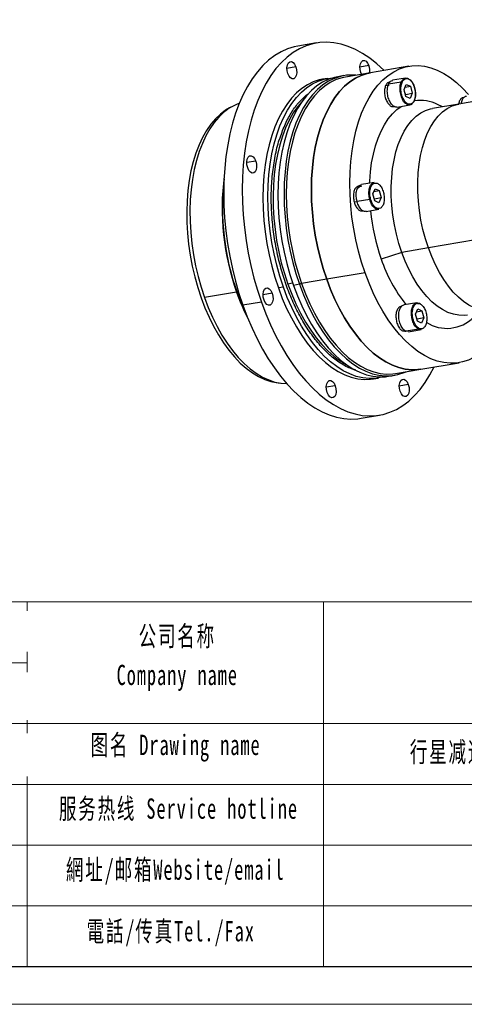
# Model space of a CAD drawing. Header units: millimetres. Extents: x 6028 to 6701, y -895 to -419.
# Tile 3 of 8: x 6484 to 6578, y -895 to -687. Entities that reach past the tile are written whole.
import ezdxf

# ---------------------------------------------------------------- set-up
doc = ezdxf.new("R2010")
doc.units = ezdxf.units.MM
doc.layers.get('0').update_dxf_attribs({"lineweight": 18})
for name, color, linetype, lineweight in [('SLD-0', 7, 'Continuous', 18), ('图框_外框线', 7, 'Continuous', 18), ('标注线', 7, 'Continuous', 18)]:
    doc.layers.add(name, color=color, linetype=linetype, lineweight=lineweight)
doc.styles.add('标准', font='txt', dxfattribs={"width": 0.667})

# ---------------------------------------------------------------- blocks, each defined once
blk = doc.blocks.new('90M1L2')
at = {"linetype": 'Continuous', "lineweight": 25}
for p, q in [((35.03, 79.59), (29.23, 78.6)), ((28.57, 72.14), (25.77, 71.66)), ((51.41, 72.52), (48.6, 72.05)), ((63.94, 72.31), (51.94, 70.28)), ((38.52, 68.51), (36.95, 68.25)), ((43.57, 69.37), (41.67, 69.05)), ((51.94, 70.28), (44.07, 68.95)), ((49.14, 69.81), (48.88, 70.39)), ((62.83, 68.61), (58.85, 67.93)), ((56.64, 66.27), (57.72, 66.45)), ((61.53, 67.37), (57.55, 66.7)), ((58.08, 67.45), (57.84, 67.41)), ((62.41, 65.02), (63.1, 66.65)), ((63.01, 62.82), (62.41, 65.02)), ((62.44, 64.91), (62.42, 65.05)), ((62.74, 65.8), (64.4, 66.08)), ((63.1, 66.65), (64.4, 66.08)), ((64.4, 66.08), (65, 63.87)), ((31.75, 63.23), (32.42, 63.7)), ((62.93, 63.52), (62.6, 64.31)), ((62.93, 63.52), (65, 63.87)), ((64.3, 62.24), (63.01, 62.82)), ((65, 63.87), (64.3, 62.24)), ((94.3, 63.01), (79.57, 60.51)), ((81.11, 62.49), (80.88, 62.45)), ((8.99, 59.88), (7.85, 59.29)), ((59.14, 59.72), (59.4, 59.76)), ((60.27, 59.55), (64.25, 60.23)), ((79.55, 60.51), (71.29, 59.11)), ((74.46, 59.64), (72.91, 60.36)), ((4.97, 57.34), (6.08, 57.91)), ((16.03, 42.67), (13.23, 42.19)), ((48.38, 34.83), (48.1, 34.78)), ((53.09, 35.98), (49.11, 35.3)), ((52.67, 32.39), (53.36, 34.02)), ((53.36, 34.02), (54.66, 33.45)), ((53.27, 30.19), (52.67, 32.39)), ((52.7, 32.28), (52.68, 32.42)), ((53, 33.17), (54.66, 33.45)), ((53.19, 30.89), (55.26, 31.24)), ((55.26, 31.24), (54.56, 29.61)), ((54.66, 33.45), (55.26, 31.24)), ((46.81, 29.9), (47.88, 30.08)), ((51.68, 30.66), (47.71, 29.99)), ((54.56, 29.61), (53.27, 30.19)), ((49.4, 27.09), (49.68, 27.13)), ((50.53, 26.92), (54.51, 27.6)), ((70.01, 15.54), (61.73, 14.13)), ((84.75, 18.03), (70.01, 15.54)), ((61.73, 14.13), (55.27, 12.03)), ((50.23, 7.77), (38.22, 5.74)), ((24.66, 3.28), (23.09, 3.02)), ((27.57, 4.49), (26.05, 4.23)), ((29.71, 4.14), (27.81, 3.82)), ((30.36, 4.4), (29.71, 4.14)), ((38.22, 5.74), (30.36, 4.4)), ((10.02, 1.7), (0, 0)), ((10.02, 1.7), (10.16, 1.6)), ((10.66, 1.68), (10.16, 1.6)), ((21.14, 1.37), (18.34, 0.89)), ((17.81, -1.44), (12.02, -2.42)), ((61.63, -2.77), (61.4, -2.81)), ((66.39, -1.61), (62.42, -2.28)), ((66.83, -1.83), (67.37, -1.89)), ((65.97, -5.2), (66.67, -3.57)), ((66.57, -7.4), (65.97, -5.2)), ((66, -5.31), (65.99, -5.17)), ((66.49, -6.7), (66.17, -5.91)), ((66.3, -4.42), (67.96, -4.14)), ((66.67, -3.57), (67.96, -4.14)), ((67.96, -4.14), (68.56, -6.34)), ((68.56, -6.34), (66.49, -6.7)), ((67.87, -7.97), (66.57, -7.4)), ((68.56, -6.34), (67.87, -7.97)), ((61.96, -10.39), (62.68, -10.27)), ((61.96, -10.39), (62.7, -10.48)), ((62.71, -10.5), (62.92, -10.46)), ((67, -9.87), (63.03, -10.55)), ((63.84, -10.63), (63.03, -10.55)), ((63.84, -10.66), (67.81, -9.99)), ((67.92, -9.97), (67, -9.87)), ((68.05, -9.74), (67.17, -9.65)), ((67.65, -22.4), (79.65, -20.36)), ((57.55, -24.62), (59.45, -24.29)), ((59.78, -23.73), (67.65, -22.4)), ((22.4, -26.55), (23.67, -26.73)), ((40.9, -27.56), (38.09, -28.04)), ((52.83, -25.42), (54.4, -25.15)), ((63.73, -27.18), (60.93, -27.66)), ((48.96, -37.74), (54.75, -36.76))]:
    blk.add_line(p, q, dxfattribs=at)
at = {"linetype": 'Continuous', "lineweight": 25, "flags": 128}
for points in [[(29.23, 78.6), (28.07, 78.37), (25.97, 77.72), (23.93, 76.8), (21.95, 75.63), (20.06, 74.19), (18.26, 72.51), (16.55, 70.58), (14.95, 68.42), (13.46, 66.03), (12.09, 63.44), (10.85, 60.64), (9.74, 57.65), (8.76, 54.49), (7.93, 51.17), (7.24, 47.71), (6.7, 44.12), (6.32, 40.43), (6.08, 36.63), (6, 32.77), (6.07, 28.84), (6.3, 24.88), (6.68, 20.89), (7.21, 16.9), (7.89, 12.93), (8.71, 9), (9.68, 5.11), (10.78, 1.3), (12.02, -2.42)], [(56.13, 70.99), (56.04, 71.09), (53.88, 73.07), (51.69, 74.81), (49.46, 76.3), (47.21, 77.54), (44.96, 78.51), (42.7, 79.22), (40.45, 79.66), (38.22, 79.83), (36.02, 79.72), (33.87, 79.35), (31.76, 78.7), (29.72, 77.79), (27.75, 76.61), (25.86, 75.18), (24.05, 73.49), (22.35, 71.56), (20.75, 69.4), (19.26, 67.02), (17.89, 64.42), (16.65, 61.62), (15.53, 58.63), (14.56, 55.47), (13.73, 52.16), (13.04, 48.7), (12.5, 45.11), (12.11, 41.41), (11.88, 37.62), (11.79, 33.75), (11.87, 29.82), (12.09, 25.86), (12.47, 21.87), (13, 17.88), (13.68, 13.91), (14.51, 9.98), (15.47, 6.1), (16.58, 2.28), (17.81, -1.44)], [(48.88, 70.39), (48.65, 71.31), (48.61, 72.25), (48.75, 73.09), (49.05, 73.74), (49.49, 74.11), (50.01, 74.16), (50.54, 73.88), (51.03, 73.31), (51.41, 72.52)], [(26.05, 70.01), (25.82, 70.93), (25.77, 71.87), (25.91, 72.71), (26.22, 73.36), (26.65, 73.73), (27.17, 73.78), (27.71, 73.5), (28.19, 72.93), (28.57, 72.14)], [(28.57, 72.14), (28.8, 71.22), (28.85, 70.28), (28.71, 69.44), (28.4, 68.79), (27.96, 68.42), (27.45, 68.37), (26.91, 68.65), (26.43, 69.22), (26.05, 70.01)], [(50.23, 7.77), (49.13, 11.1), (48.16, 14.52), (47.34, 18.01), (46.66, 21.54), (46.12, 25.1), (45.74, 28.66), (45.51, 32.21), (45.43, 35.72), (45.51, 39.18), (45.74, 42.56), (46.13, 45.84), (46.66, 49), (47.34, 52.03), (48.17, 54.9), (49.14, 57.61), (50.24, 60.13), (51.46, 62.45), (52.8, 64.55), (54.26, 66.43), (55.82, 68.07), (57.47, 69.47), (59.21, 70.61), (61.02, 71.48), (62.89, 72.09), (64.82, 72.43), (66.78, 72.5), (68.78, 72.3), (70.79, 71.82), (72.81, 71.07), (74.83, 70.06), (76.82, 68.79), (78.79, 67.27), (80.71, 65.5), (82.59, 63.51)], [(36.95, 68.25), (35.89, 68.02), (34, 67.41), (32.17, 66.52), (30.41, 65.37), (28.74, 63.96), (27.17, 62.3), (25.7, 60.4), (24.34, 58.27), (23.1, 55.93), (21.99, 53.38), (21.01, 50.65), (20.18, 47.74), (19.49, 44.68), (18.95, 41.49), (18.56, 38.17), (18.32, 34.76), (18.24, 31.27), (18.32, 27.72), (18.56, 24.13), (18.94, 20.53), (19.48, 16.93), (20.17, 13.36), (21.01, 9.84), (21.98, 6.38), (23.09, 3.02)], [(24.66, 3.28), (23.55, 6.65), (22.58, 10.11), (21.75, 13.63), (21.06, 17.2), (20.52, 20.8), (20.13, 24.4), (19.89, 27.98), (19.82, 31.53), (19.9, 35.02), (20.13, 38.44), (20.52, 41.75), (21.06, 44.95), (21.75, 48.01), (22.59, 50.92), (23.56, 53.65), (24.67, 56.2), (25.91, 58.54), (27.27, 60.67), (28.74, 62.57), (30.32, 64.23), (31.99, 65.64), (33.74, 66.79), (35.57, 67.67), (37.46, 68.29), (39.41, 68.63), (40.11, 68.69)], [(41.67, 69.05), (40.61, 68.82), (38.72, 68.21), (36.89, 67.32), (35.13, 66.17), (33.46, 64.76), (31.89, 63.1), (30.42, 61.2), (29.06, 59.07), (27.82, 56.73), (26.71, 54.18), (25.73, 51.45), (24.9, 48.54), (24.21, 45.48), (23.67, 42.29), (23.28, 38.97), (23.04, 35.56), (22.96, 32.07), (23.04, 28.52), (23.27, 24.93), (23.66, 21.33), (24.2, 17.73), (24.89, 14.16), (25.73, 10.64), (26.7, 7.18), (27.81, 3.82)], [(47.34, 69.5), (46.45, 69.56), (44.46, 69.49), (42.51, 69.15), (40.62, 68.53), (38.79, 67.64), (37.04, 66.49), (35.37, 65.08), (33.79, 63.42), (32.32, 61.52), (30.96, 59.4), (29.72, 57.05), (28.61, 54.51), (27.64, 51.77), (26.8, 48.87), (26.11, 45.81), (25.57, 42.61), (25.18, 39.29), (24.95, 35.88), (24.87, 32.39), (24.94, 28.84), (25.18, 25.25), (25.57, 21.65), (26.11, 18.06), (26.8, 14.48), (27.63, 10.96), (28.6, 7.51), (29.71, 4.14)], [(44.07, 68.95), (43.02, 68.73), (41.15, 68.12), (39.34, 67.24), (37.6, 66.1), (35.95, 64.71), (34.39, 63.06), (32.94, 61.18), (31.59, 59.08), (30.37, 56.76), (29.27, 54.24), (28.3, 51.53), (27.48, 48.66), (26.79, 45.63), (26.26, 42.47), (25.87, 39.19), (25.64, 35.81), (25.56, 32.36), (25.64, 28.84), (25.87, 25.3), (26.25, 21.73), (26.79, 18.17), (27.47, 14.64), (28.3, 11.15), (29.26, 7.73), (30.36, 4.4)], [(38.22, 5.74), (37.12, 9.07), (36.16, 12.49), (35.33, 15.97), (34.65, 19.51), (34.12, 23.06), (33.73, 26.63), (33.5, 30.18), (33.43, 33.69), (33.5, 37.14), (33.74, 40.52), (34.12, 43.8), (34.66, 46.96), (35.34, 49.99), (36.17, 52.87), (37.13, 55.57), (38.23, 58.09), (39.46, 60.41), (40.8, 62.52), (42.26, 64.4), (43.81, 66.04), (45.47, 67.43), (47.2, 68.57), (49.01, 69.45), (50.89, 70.06), (51.94, 70.28)], [(51.94, 70.28), (50.89, 70.06), (49.01, 69.45), (47.2, 68.57), (45.47, 67.43), (43.81, 66.04), (42.26, 64.4), (40.8, 62.52), (39.46, 60.41), (38.23, 58.09), (37.13, 55.57), (36.17, 52.87), (35.34, 49.99), (34.66, 46.96), (34.12, 43.8), (33.74, 40.52), (33.5, 37.14), (33.43, 33.69), (33.5, 30.18), (33.73, 26.63), (34.12, 23.06), (34.65, 19.51), (35.33, 15.97), (36.16, 12.49), (37.12, 9.07), (38.22, 5.74)], [(7.85, 59.29), (6.6, 58.56), (4.97, 57.34)], [(30.39, 61.16), (29.15, 59.68), (27.77, 57.7), (26.52, 55.5), (25.38, 53.09), (24.39, 50.49), (23.52, 47.71), (22.81, 44.77), (22.23, 41.69), (21.82, 38.48), (21.55, 35.17), (21.44, 31.78), (21.49, 28.33), (21.69, 24.84), (22.05, 21.32), (22.56, 17.81), (23.22, 14.33), (24.02, 10.89), (24.97, 7.52), (26.05, 4.23)], [(51.65, 35.73), (51.67, 36.38), (51.9, 39.31), (52.28, 42.14), (52.81, 44.85), (53.48, 47.41), (54.29, 49.81), (55.23, 52.03), (56.3, 54.05), (57.49, 55.86), (58.79, 57.44), (60.18, 58.78), (61.5, 59.76)], [(61.73, 14.13), (60.82, 16.94), (60.05, 19.83), (59.41, 22.78), (58.93, 25.77), (58.6, 28.76), (58.42, 31.74), (58.4, 34.68), (58.54, 37.55), (58.83, 40.32), (59.27, 42.99), (59.87, 45.51), (60.61, 47.88), (61.48, 50.06), (62.49, 52.05), (63.62, 53.82), (64.86, 55.36), (66.2, 56.66), (67.63, 57.7), (69.14, 58.48), (70.71, 58.99), (71.29, 59.11)], [(70.01, 15.54), (69.1, 18.34), (68.33, 21.23), (67.69, 24.19), (67.21, 27.17), (66.88, 30.17), (66.7, 33.15), (66.68, 36.08), (66.82, 38.95), (67.11, 41.73), (67.55, 44.39), (68.15, 46.91), (68.88, 49.28), (69.76, 51.46), (70.77, 53.45), (71.89, 55.22), (73.13, 56.76), (74.48, 58.06), (75.91, 59.11), (77.42, 59.89), (78.99, 60.39), (79.57, 60.51)], [(70.01, 15.54), (69.1, 18.34), (68.33, 21.23), (67.69, 24.19), (67.21, 27.17), (66.88, 30.17), (66.7, 33.15), (66.68, 36.08), (66.82, 38.95), (67.11, 41.73), (67.55, 44.39), (68.15, 46.91), (68.88, 49.28), (69.76, 51.46), (70.77, 53.45), (71.89, 55.22), (73.13, 56.76), (74.48, 58.06), (75.91, 59.11), (77.42, 59.89), (78.99, 60.39), (79.57, 60.51)], [(4.97, 57.34), (3.42, 55.87), (1.97, 54.16), (0.63, 52.23), (-0.6, 50.08), (-1.71, 47.72), (-2.69, 45.18), (-3.53, 42.46), (-4.23, 39.58), (-4.79, 36.57), (-5.2, 33.44), (-5.46, 30.2), (-5.56, 26.89), (-5.52, 23.51), (-5.32, 20.09), (-4.97, 16.66), (-4.47, 13.23), (-3.83, 9.82), (-3.04, 6.46), (-2.11, 3.16), (-1.06, -0.05), (0.12, -3.16), (1.42, -6.14), (2.83, -8.98), (4.34, -11.66), (5.94, -14.16), (7.63, -16.47), (9.38, -18.57), (11.2, -20.46), (13.06, -22.11), (14.97, -23.52), (16.89, -24.68), (18.84, -25.58), (20.78, -26.22), (22.4, -26.55)], [(6.08, 57.91), (4.52, 56.43), (3.06, 54.71), (1.7, 52.76), (0.46, 50.59), (-0.66, 48.21), (-1.64, 45.64), (-2.49, 42.9), (-3.2, 40), (-3.76, 36.96), (-4.18, 33.8), (-4.44, 30.53), (-4.55, 27.19), (-4.5, 23.78), (-4.3, 20.33), (-3.95, 16.87), (-3.44, 13.4), (-2.79, 9.96), (-2, 6.57), (-1.07, 3.24), (0, 0)], [(13.51, 40.54), (13.28, 41.46), (13.24, 42.4), (13.37, 43.24), (13.68, 43.89), (14.12, 44.26), (14.64, 44.31), (15.17, 44.03), (15.66, 43.46), (16.03, 42.67)], [(16.03, 42.67), (16.26, 41.75), (16.31, 40.81), (16.17, 39.97), (15.87, 39.32), (15.43, 38.95), (14.91, 38.9), (14.38, 39.18), (13.89, 39.75), (13.51, 40.54)], [(90.51, -4.07), (89.46, -4.19), (87.8, -4.15), (86.11, -3.83), (84.41, -3.24), (82.72, -2.38), (81.05, -1.26), (79.41, 0.11), (77.82, 1.73), (76.29, 3.56), (74.84, 5.61), (73.48, 7.85), (72.21, 10.27), (71.05, 12.84), (70.01, 15.54)], [(90.51, -4.07), (89.46, -4.19), (87.8, -4.15), (86.11, -3.83), (84.41, -3.24), (82.72, -2.38), (81.05, -1.26), (79.41, 0.11), (77.82, 1.73), (76.29, 3.56), (74.84, 5.61), (73.48, 7.85), (72.21, 10.27), (71.05, 12.84), (70.01, 15.54)], [(82.24, -5.47), (81.18, -5.59), (79.52, -5.55), (77.83, -5.23), (76.13, -4.64), (74.44, -3.78), (72.77, -2.66), (71.13, -1.29), (69.54, 0.32), (68.02, 2.16), (66.56, 4.21), (65.2, 6.45), (63.93, 8.86), (62.77, 11.43), (61.73, 14.13)], [(88.56, -15.34), (87.77, -16.12), (86.12, -17.52), (84.38, -18.66), (82.57, -19.53), (80.7, -20.14), (78.77, -20.48), (76.81, -20.55), (74.81, -20.34), (72.8, -19.87), (70.78, -19.12), (68.76, -18.11), (66.77, -16.84), (64.8, -15.32), (62.87, -13.55), (61, -11.56), (59.19, -9.34), (57.46, -6.92), (55.8, -4.3), (54.25, -1.51), (52.79, 1.45), (51.45, 4.55), (50.23, 7.77)], [(55.96, -24.79), (55.46, -24.93), (53.51, -25.27), (51.53, -25.34), (49.51, -25.13), (47.47, -24.65), (45.43, -23.89), (43.4, -22.87), (41.38, -21.59), (39.39, -20.05), (37.45, -18.27), (35.55, -16.25), (33.73, -14.01), (31.97, -11.56), (30.3, -8.92), (28.73, -6.09), (27.26, -3.11), (25.9, 0.02), (24.66, 3.28)], [(26.05, 4.23), (27.26, 1.05), (28.59, -2), (30.03, -4.9), (31.57, -7.64), (33.21, -10.2), (34.93, -12.56), (36.73, -14.71), (38.58, -16.63), (40.49, -18.32), (41.54, -19.13)], [(27.81, 3.82), (29.05, 0.56), (30.4, -2.58), (31.87, -5.56), (33.45, -8.39), (35.12, -11.03), (36.87, -13.48), (38.7, -15.72), (40.59, -17.73), (42.54, -19.52), (44.53, -21.05), (46.54, -22.34), (48.58, -23.36), (50.62, -24.12), (52.66, -24.6), (54.67, -24.81), (56.66, -24.74), (57.55, -24.62)], [(29.71, 4.14), (30.95, 0.88), (32.31, -2.25), (33.78, -5.24), (35.35, -8.06), (37.02, -10.71), (38.78, -13.16), (40.6, -15.4), (42.5, -17.41), (44.44, -19.19), (46.43, -20.73), (48.45, -22.02), (50.48, -23.04), (52.52, -23.79), (54.56, -24.28), (56.58, -24.48), (58.56, -24.42), (60.51, -24.07), (62.4, -23.46), (63.05, -23.18)], [(30.36, 4.4), (31.58, 1.18), (32.92, -1.92), (34.38, -4.88), (35.94, -7.67), (37.59, -10.29), (39.32, -12.71), (41.13, -14.93), (43.01, -16.92), (44.93, -18.69), (46.9, -20.21), (48.89, -21.48), (50.91, -22.49), (52.93, -23.23), (54.94, -23.71), (56.94, -23.92), (58.9, -23.85), (59.78, -23.73)], [(67.65, -22.4), (66.77, -22.52), (64.8, -22.59), (62.81, -22.38), (60.79, -21.9), (58.77, -21.15), (56.76, -20.14), (54.76, -18.87), (52.8, -17.35), (50.87, -15.59), (49, -13.59), (47.19, -11.38), (45.45, -8.95), (43.8, -6.34), (42.24, -3.54), (40.79, -0.59), (39.45, 2.51), (38.22, 5.74)], [(38.22, 5.74), (39.45, 2.51), (40.79, -0.59), (42.24, -3.54), (43.8, -6.34), (45.45, -8.95), (47.19, -11.38), (49, -13.59), (50.87, -15.59), (52.8, -17.35), (54.76, -18.87), (56.76, -20.14), (58.77, -21.15), (60.79, -21.9), (62.81, -22.38), (64.8, -22.59), (66.77, -22.52), (67.65, -22.4)], [(0, 0), (1.19, -3.14), (2.5, -6.14), (3.92, -9.01), (5.45, -11.71), (7.06, -14.24), (8.76, -16.57), (10.53, -18.69), (12.37, -20.59), (14.25, -22.25), (16.17, -23.68), (18.12, -24.85), (20.08, -25.76), (22.04, -26.4), (23.99, -26.78), (25.72, -26.88)], [(18.62, -0.76), (18.39, 0.16), (18.34, 1.1), (18.48, 1.94), (18.79, 2.59), (19.22, 2.96), (19.74, 3.01), (20.27, 2.73), (20.76, 2.16), (21.14, 1.37)], [(21.14, 1.37), (21.37, 0.45), (21.42, -0.49), (21.28, -1.33), (20.97, -1.98), (20.53, -2.35), (20.02, -2.4), (19.48, -2.12), (19, -1.55), (18.62, -0.76)], [(23.09, 3.02), (24.33, -0.24), (25.69, -3.37), (27.16, -6.36), (28.73, -9.19), (30.4, -11.83), (32.15, -14.28), (33.98, -16.52), (35.87, -18.53), (37.82, -20.32), (39.81, -21.85), (41.83, -23.14), (43.86, -24.16), (45.9, -24.92), (47.94, -25.4), (49.95, -25.61), (51.94, -25.54), (52.83, -25.42)], [(12.02, -2.42), (13.38, -6.04), (14.86, -9.53), (16.46, -12.88), (18.16, -16.08), (19.95, -19.1), (21.84, -21.95), (23.81, -24.59), (25.85, -27.03), (27.95, -29.24), (30.1, -31.22), (32.3, -32.96), (34.52, -34.46), (36.77, -35.69), (39.03, -36.67), (41.29, -37.38), (43.54, -37.81), (45.76, -37.98), (47.96, -37.88), (48.96, -37.74)], [(17.81, -1.44), (19.17, -5.05), (20.66, -8.55), (22.25, -11.9), (23.95, -15.1), (25.75, -18.12), (27.64, -20.96), (29.6, -23.61), (31.64, -26.04), (33.74, -28.26), (35.9, -30.24), (38.09, -31.98), (40.32, -33.47), (42.57, -34.71), (44.82, -35.68), (47.08, -36.39), (49.33, -36.83), (51.56, -37), (53.76, -36.89), (55.91, -36.52), (58.01, -35.87), (60.06, -34.96), (62.03, -33.78), (63.92, -32.35), (65.73, -30.66), (67.43, -28.73), (69.03, -26.57), (70.52, -24.19), (71.84, -21.69)], [(41.54, -19.13), (42.44, -19.77), (44.29, -20.89)], [(38.37, -29.69), (38.15, -28.77), (38.1, -27.83), (38.24, -26.99), (38.54, -26.34), (38.98, -25.97), (39.5, -25.92), (40.03, -26.2), (40.52, -26.77), (40.9, -27.56)], [(40.9, -27.56), (41.12, -28.48), (41.17, -29.42), (41.03, -30.26), (40.73, -30.91), (40.29, -31.28), (39.77, -31.33), (39.24, -31.05), (38.75, -30.49), (38.37, -29.69)], [(61.21, -29.31), (60.98, -28.39), (60.93, -27.45), (61.07, -26.61), (61.38, -25.96), (61.82, -25.59), (62.33, -25.54), (62.87, -25.82), (63.35, -26.39), (63.73, -27.18)], [(63.73, -27.18), (63.96, -28.1), (64.01, -29.04), (63.87, -29.88), (63.56, -30.53), (63.12, -30.9), (62.61, -30.95), (62.07, -30.67), (61.59, -30.1), (61.21, -29.31)]]:
    blk.add_lwpolyline(points, dxfattribs=at)
at = {"linetype": 'Continuous', "lineweight": 25}
for centre, radius, start, end in [((46.94, 70.92), 4.75, 351.6781, 19.7693), ((32.21, 63.4), 0.489, 199.7806, 223.0009), ((67.58, 49.5), 12.1, 63.8466, 98.8374), ((15.94, 46.46), 15.11, 109.5674, 130.7151), ((83.67, 27.9), 78.17, 172.6227, 199.581), ((84.81, 28.11), 79.21, 173.5798, 199.5509), ((116.67, 33.59), 65.07, 185.6686, 199.3455), ((99.36, 26.85), 46.52, 198.5802, 218.6201), ((73.85, 24.13), 67.67, 199.364, 207.3473), ((75.17, 24.47), 68.91, 199.3838, 206.2884), ((75.78, 2.22), 11.84, 237.1458, 315.2095)]:
    blk.add_arc(centre, radius, start, end, dxfattribs=at)
for points, knots in [([(57.55, 66.7), (57.75, 67.06), (58.1, 67.71), (58.63, 67.83), (58.87, 67.88)], [0, 0, 0, 0, 0.559063, 1, 1, 1, 1]), ([(56.64, 66.27), (56.52, 65.89), (56.28, 65.13), (56.29, 63.66), (56.59, 62.22), (57.16, 60.94), (57.9, 60.06), (58.61, 59.65), (59, 59.75), (59.13, 59.78)], [0, 0, 0, 0, 0.153686, 0.307372, 0.461058, 0.614744, 0.768429, 0.922115, 1, 1, 1, 1]), ([(57.85, 67.36), (57.63, 67.31), (57.14, 67.19), (56.82, 66.6), (56.64, 66.27)], [0, 0, 0, 0, 0.446437, 1, 1, 1, 1]), ([(60.26, 59.61), (60.2, 59.58), (59.86, 59.43), (59.13, 59.78), (58.25, 60.66), (57.56, 62.06), (57.18, 63.7), (57.14, 65.38), (57.42, 66.26), (57.55, 66.7)], [0, 0, 0, 0, 0.034017, 0.195014, 0.356012, 0.517009, 0.678006, 0.839003, 1, 1, 1, 1]), ([(23.45, 49.42), (23.97, 50.93), (25, 53.92), (27.01, 57.69), (29.24, 60.88), (30.92, 62.45), (31.75, 63.23)], [0, 0, 0, 0, 0.256325, 0.511357, 0.759399, 1, 1, 1, 1]), ([(80.89, 62.43), (80.86, 62.43), (80.57, 62.48), (80.1, 62.04), (79.62, 61.34), (79.52, 60.7), (79.49, 60.5)], [0, 0, 0, 0, 0.030732, 0.422506, 0.81428, 1, 1, 1, 1]), ([(80.36, 60.7), (80.38, 60.91), (80.47, 61.64), (80.98, 62.46), (81.52, 63), (81.87, 62.95), (81.91, 62.94)], [0, 0, 0, 0, 0.165808, 0.559339, 0.95287, 1, 1, 1, 1]), ([(35.42, -14.06), (34.4, -12.76), (32.41, -10.21), (29.76, -5.74), (27.45, -1.01), (25.48, 3.98), (23.83, 9.23), (22.49, 14.78), (21.51, 20.63), (20.93, 26.66), (20.82, 32.72), (21.18, 38.64), (22.05, 44.17), (22.84, 47.79), (23.43, 49.37), (23.45, 49.42)], [0, 0, 0, 0, 0.085465, 0.16752, 0.24733, 0.32474, 0.402154, 0.481966, 0.564015, 0.649486, 0.735961, 0.823243, 0.91053, 0.997007, 1, 1, 1, 1]), ([(48.67, 34.69), (48.62, 34.72), (48.28, 34.91), (47.68, 34.7), (47.01, 34.03), (46.61, 32.86), (46.5, 31.39), (46.7, 30.4), (46.81, 29.9)], [0, 0, 0, 0, 0.035979, 0.228783, 0.421587, 0.614391, 0.807196, 1, 1, 1, 1]), ([(47.71, 29.99), (47.6, 30.54), (47.37, 31.63), (47.49, 33.25), (47.95, 34.49), (48.55, 35.2), (48.99, 35.22), (49.13, 35.22)], [0, 0, 0, 0, 0.224525, 0.449051, 0.673576, 0.898101, 1, 1, 1, 1]), ([(48.15, 34.16), (48.35, 34.45), (48.65, 34.87), (49.06, 34.88), (49.18, 34.89)], [0, 0, 0, 0, 0.687833, 1, 1, 1, 1]), ([(51.68, 30.66), (51.57, 31.21), (51.35, 32.31), (51.47, 33.92), (51.92, 35.17), (52.52, 35.88), (52.96, 35.89), (53.1, 35.9)], [0, 0, 0, 0, 0.224525, 0.449051, 0.673576, 0.898101, 1, 1, 1, 1]), ([(46.81, 29.9), (46.96, 29.45), (47.27, 28.55), (48, 27.58), (48.75, 27.05), (49.2, 27.11), (49.39, 27.14)], [0, 0, 0, 0, 0.269192, 0.538385, 0.807577, 1, 1, 1, 1]), ([(50.52, 27), (50.36, 26.96), (49.9, 26.85), (49.09, 27.38), (48.24, 28.44), (47.89, 29.48), (47.71, 29.99)], [0, 0, 0, 0, 0.154014, 0.43601, 0.718005, 1, 1, 1, 1]), ([(54.49, 27.68), (54.33, 27.64), (53.88, 27.52), (53.06, 28.05), (52.21, 29.12), (51.86, 30.15), (51.68, 30.66)], [0, 0, 0, 0, 0.154014, 0.43601, 0.718005, 1, 1, 1, 1]), ([(61.41, -2.85), (61.35, -2.85), (61.02, -2.82), (60.5, -3.32), (60, -4.32), (59.81, -5.72), (59.95, -7.25), (60.41, -8.68), (61.11, -9.85), (61.68, -10.21), (61.96, -10.39)], [0, 0, 0, 0, 0.026495, 0.165567, 0.304639, 0.443711, 0.582783, 0.721856, 0.860928, 1, 1, 1, 1]), ([(63.03, -10.55), (62.72, -10.35), (62.1, -9.95), (61.33, -8.66), (60.83, -7.07), (60.69, -5.39), (60.91, -3.86), (61.48, -2.79), (62.04, -2.27), (62.39, -2.31), (62.42, -2.32)], [0, 0, 0, 0, 0.140454, 0.280908, 0.421362, 0.561817, 0.702271, 0.842725, 0.983179, 1, 1, 1, 1]), ([(67.17, -9.65), (66.88, -9.46), (66.28, -9.08), (65.55, -7.85), (65.08, -6.34), (64.94, -4.74), (65.15, -3.29), (65.69, -2.25), (66.3, -1.74), (66.71, -1.81), (66.83, -1.83)], [0, 0, 0, 0, 0.135427, 0.270854, 0.406281, 0.541708, 0.677136, 0.812563, 0.94799, 1, 1, 1, 1]), ([(47.27, -22.64), (46.7, -22.48), (44.96, -22), (42.05, -20.28), (38.63, -17.65), (36.48, -15.25), (35.42, -14.06)], [0, 0, 0, 0, 0.139827, 0.427431, 0.715051, 1, 1, 1, 1])]:
    blk.add_open_spline(points, degree=3, knots=knots, dxfattribs=at)
for points in [[(61.53, 67.37), (61.72, 67.72), (62.12, 68.41), (63.01, 68.73), (63.96, 68.42), (64.85, 67.5), (65.54, 66.1), (65.92, 64.46), (65.96, 62.78), (65.69, 61.9), (65.55, 61.47)], [(61.79, 67.26), (61.98, 67.59), (62.35, 68.25), (63.2, 68.56), (64.11, 68.26), (64.95, 67.38), (65.61, 66.05), (65.98, 64.49), (66.01, 62.88), (65.75, 62.05), (65.62, 61.63)], [(65.55, 61.47), (65.35, 61.12), (64.96, 60.42), (64.07, 60.11), (63.12, 60.41), (62.23, 61.34), (61.53, 62.73), (61.15, 64.38), (61.11, 66.06), (61.39, 66.93), (61.53, 67.37)], [(65.62, 61.63), (65.43, 61.3), (65.06, 60.64), (64.21, 60.34), (63.3, 60.63), (62.45, 61.51), (61.79, 62.84), (61.43, 64.41), (61.39, 66.01), (61.66, 66.84), (61.79, 67.26)], [(61.79, 67.26), (61.77, 67.28), (61.74, 67.31), (61.67, 67.35), (61.6, 67.37), (61.55, 67.37), (61.53, 67.37)], [(65.55, 61.47), (65.57, 61.47), (65.61, 61.49), (65.64, 61.53), (65.65, 61.58), (65.63, 61.62), (65.62, 61.63)], [(51.95, 30.75), (51.84, 31.27), (51.63, 32.31), (51.74, 33.85), (52.17, 35.06), (52.88, 35.78), (53.76, 35.9), (54.66, 35.39), (55.47, 34.36), (55.81, 33.38), (55.98, 32.89)], [(55.98, 32.89), (56.08, 32.36), (56.3, 31.32), (56.18, 29.79), (55.75, 28.57), (55.04, 27.85), (54.17, 27.73), (53.27, 28.24), (52.45, 29.28), (52.12, 30.26), (51.95, 30.75)], [(55.91, 32.91), (55.93, 32.91), (55.97, 32.92), (56, 32.92), (56.01, 32.91), (55.99, 32.89), (55.98, 32.89)], [(51.95, 30.75), (51.93, 30.74), (51.9, 30.72), (51.83, 30.7), (51.75, 30.68), (51.71, 30.67), (51.68, 30.66)], [(67, -9.87), (66.69, -9.67), (66.07, -9.27), (65.3, -7.98), (64.81, -6.4), (64.66, -4.72), (64.89, -3.2), (65.45, -2.09), (66.27, -1.49), (66.89, -1.65), (67.2, -1.73)], [(67.2, -1.73), (67.23, -1.72), (67.27, -1.72), (67.32, -1.76), (67.36, -1.82), (67.36, -1.86), (67.37, -1.89)], [(67.37, -1.89), (67.66, -2.08), (68.25, -2.46), (68.99, -3.69), (69.46, -5.2), (69.6, -6.81), (69.38, -8.24), (68.85, -9.34), (68.32, -9.61), (68.05, -9.74)], [(67.17, -9.65), (67.17, -9.68), (67.16, -9.73), (67.12, -9.8), (67.07, -9.85), (67.02, -9.87), (67, -9.87)]]:
    blk.add_open_spline(points, degree=3, dxfattribs=at)

msp = doc.modelspace()

# ---------------------------------------------------------------- linework, layer by layer
at = {"layer": '图框_外框线'}
for p, q in [((6087.6328, -809.873), (6693.0383, -809.873)), ((6485.9003, -809.873), (6485.9003, -886.7706)), ((6548.4099, -809.873), (6548.4099, -886.7706)), ((6145.65, -822.7034), (6485.9003, -822.7034)), ((6087.6328, -835.5338), (6693.0383, -835.5338)), ((6145.65, -848.3642), (6693.0383, -848.3642)), ((6145.65, -861.1946), (6693.0383, -861.1946)), ((6145.65, -874.025), (6693.0383, -874.025))]:
    msp.add_line(p, q, dxfattribs=at)
at = {"layer": '图框_外框线', "color": 3}
msp.add_lwpolyline([(6028.1966, -894.7808), (6701.0484, -894.7808), (6701.0484, -418.9784), (6028.1966, -418.9784)], close=True, dxfattribs=at)
at = {"layer": '图框_外框线', "color": 3, "lineweight": 25}
msp.add_lwpolyline([(6068.2473, -886.7706), (6693.0383, -886.7706), (6693.0383, -426.9886), (6068.2473, -426.9886)], close=True, dxfattribs=at)

# ---------------------------------------------------------------- block references
at = {"layer": '标注线', "xscale": 0.675, "yscale": 0.675, "zscale": 0.675}
msp.add_blockref('90M1L2', (6523.3114, -745.653), dxfattribs=at)

# ---------------------------------------------------------------- texts
at = {"layer": 'SLD-0', "color": 1, "char_height": 4.2768, "attachment_point": 2, "line_spacing_factor": 1.15057, "style": '标准'}
for s, insert, width in [('\\T1.1;公司名称\\PCompany name', (6517.5516, -814.9382), 54.694645), ('\\T1.1;图名 Drawing name', (6517.2008, -837.8989), 54.694645), ('\\T1.1;  行星减速机Planetary gearbox：', (6594.912, -839.3838), 78.967436), ('\\T1.1;服务热线 Service hotline', (6517.8072, -851.3472), 54.694645), ('\\T1.1;網址/邮箱Website/email', (6517.1413, -864.2325), 54.694645), ('\\T1.1;電話/传真Tel./Fax', (6516.1831, -877.2183), 54.694645)]:
    msp.add_mtext(s, dxfattribs=dict(at, insert=insert, width=width))

# ---------------------------------------------------------------- next in the draw order: texts
at = {"layer": 'SLD-0', "color": 1, "char_height": 4.2768, "width": 155.071678, "attachment_point": 2, "style": '标准', "bg_fill": 2}
for s, insert in [('{\\f宋体|b0|i0|c134|p2;\\W0.65;扭转刚性 \\fArial|b0|i0|c0|p34;Torsional Rigidity}', (6416.4851, -813.9595)), ('\\A1;最大弯曲力矩M{\\H0.7x;\\S^ 2KB;}{\\H0.7x;\\S3^ ;}', (6415.4162, -826.904)), ('{\\f宋体|b0|i0|c134|p2;容许轴向力Max Axial Force}', (6415.5396, -839.7459))]:
    msp.add_mtext(s, dxfattribs=dict(at, insert=insert))

# ---------------------------------------------------------------- next in the draw order: texts
for s, insert in [('{\\fSimSun|b1|i0|c134|p2;235N.m}', (6464.7938, -827.4233)), ('{\\fSimSun|b1|i0|c134|p2;2850 N}', (6465.5306, -840.2353))]:
    msp.add_mtext(s, dxfattribs=dict(at, insert=insert))

doc.saveas('drawing.dxf')
